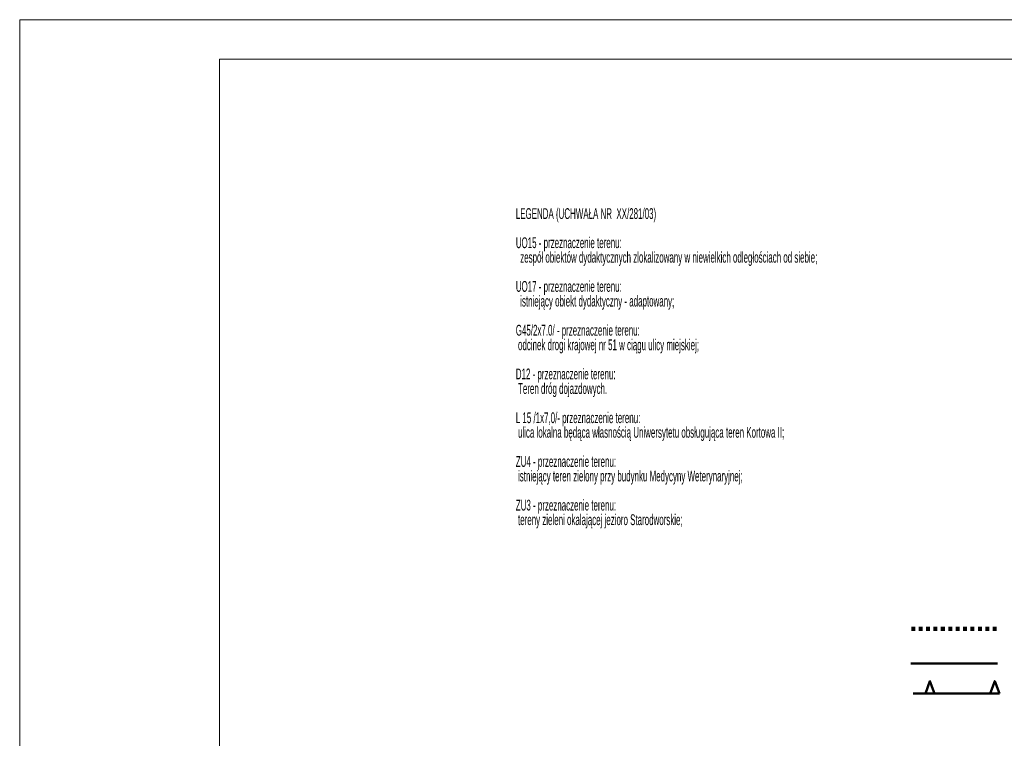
# Model space of a CAD drawing. Header units: millimetres. Extents: x 7464056 to 7464277, y 5957530 to 5957827.
# Tile 20 of 22: x 7464056 to 7464136, y 5957769 to 5957827. Entities that reach past the tile are written whole.
import ezdxf

# ---------------------------------------------------------------- set-up
doc = ezdxf.new("R2010")
doc.units = ezdxf.units.MM
doc.header["$MEASUREMENT"] = 0
doc.linetypes.add('1', pattern=[0.6, 0.3, -0.3])
doc.layers.add('__A-Tabelka', color=7, linetype='CONTINUOUS', lineweight=18)
doc.layers.add('Pieczątka na wyrysie', color=7, linetype='CONTINUOUS')
doc.styles.get("Standard").update_dxf_attribs({"font": 'Working1250', "width": 0.75})

msp = doc.modelspace()

# ---------------------------------------------------------------- linework, layer by layer
at = {"layer": '__A-Tabelka', "ltscale": 5}
for points in [[(7464266.428, 5957826.876), (7464056.428, 5957826.876), (7464056.428, 5957529.876), (7464266.428, 5957529.876)], [(7464263.228, 5957823.676), (7464072.628, 5957823.676), (7464072.628, 5957533.076), (7464263.228, 5957533.076)]]:
    msp.add_lwpolyline(points, close=True, dxfattribs=at)
at = {"layer": 'Pieczątka na wyrysie', "color": 253, "linetype": '1', "lineweight": 100, "flags": 128}
msp.add_lwpolyline([(7464135.583, 5957777.525), (7464128.583, 5957777.525)], dxfattribs=at)
at = {"layer": 'Pieczątka na wyrysie', "color": 56, "linetype": 'Continuous', "lineweight": 50, "flags": 128}
msp.add_lwpolyline([(7464135.652, 5957774.722), (7464128.652, 5957774.722)], dxfattribs=at)
at = {"layer": 'Pieczątka na wyrysie', "color": 178, "linetype": 'Continuous', "lineweight": 50, "flags": 128}
for points in [[(7464130.566, 5957772.291), (7464130.191, 5957773.291), (7464129.816, 5957772.291)], [(7464135.816, 5957772.291), (7464135.441, 5957773.291), (7464135.066, 5957772.291)]]:
    msp.add_lwpolyline(points, close=True, dxfattribs=at)
msp.add_lwpolyline([(7464135.816, 5957772.291), (7464128.816, 5957772.291)], dxfattribs=at)

# ---------------------------------------------------------------- texts
at = {"layer": 'Pieczątka na wyrysie', "color": 56, "linetype": 'Continuous', "lineweight": 13, "width": 0.55}
for s, p in [('LEGENDA (UCHWAŁA NR  XX/281/03)', (7464096.63, 5957810.73)), ('UO15 - przeznaczenie terenu:', (7464096.63, 5957808.37)), ('  zespół obiektów dydaktycznych zlokalizowany w niewielkich odległościach od siebie;', (7464096.63, 5957807.19)), ('UO17 - przeznaczenie terenu:', (7464096.63, 5957804.83)), ('  istniejący obiekt dydaktyczny - adaptowany;', (7464096.63, 5957803.64)), ('G45/2x7.0/ - przeznaczenie terenu:', (7464096.63, 5957801.28)), (' odcinek drogi krajowej nr 51 w ciągu ulicy miejskiej;', (7464096.63, 5957800.1)), ('D12 - przeznaczenie terenu:', (7464096.63, 5957797.74)), (' Teren dróg dojazdowych.', (7464096.63, 5957796.56)), ('L 15 /1x7,0/- przeznaczenie terenu:', (7464096.63, 5957794.19)), (' ulica lokalna będąca własnością Uniwersytetu obsługująca teren Kortowa II;', (7464096.63, 5957793.01)), ('ZU4 - przeznaczenie terenu:', (7464096.63, 5957790.65)), (' istniejący teren zielony przy budynku Medycyny Weterynaryjnej;', (7464096.63, 5957789.47)), ('ZU3 - przeznaczenie terenu:', (7464096.63, 5957787.11)), (' tereny zieleni okalającej jezioro Starodworskie;', (7464096.63, 5957785.93))]:
    msp.add_text(s, height=0.875, dxfattribs=at).set_placement(p)

doc.saveas('drawing.dxf')
